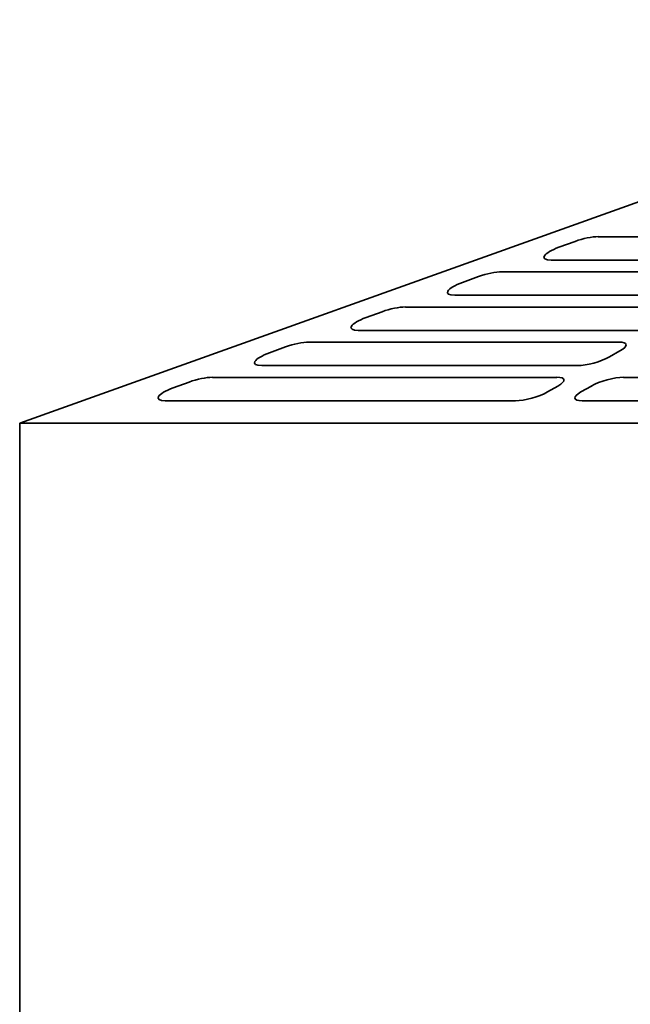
# Model space of a CAD drawing. Header units: millimetres. Extents: x 202 to 638, y 164 to 430.
# Tile 2 of 9: x 208 to 286, y 298 to 423. Entities that reach past the tile are written whole.
import ezdxf

# ---------------------------------------------------------------- set-up
doc = ezdxf.new("R2010")
doc.units = ezdxf.units.MM
doc.header["$LTSCALE"] = 2
doc.layers.add('Krawędzie widoczne(ISO)', color=7, linetype='Continuous', lineweight=35, true_color=0x262659)

msp = doc.modelspace()

# ---------------------------------------------------------------- linework, layer by layer
at = {"layer": 'Krawędzie widoczne(ISO)'}
for p, q in [((208, 371.6), (351.29, 422.9)), ((276.51, 393.97), (278.55, 394.72)), ((281.5, 395.32), (307.72, 395.32)), ((302.47, 392.34), (275.52, 392.34)), ((269.25, 390.85), (299.85, 390.85)), ((264.25, 389.5), (266.3, 390.25)), ((294.59, 387.87), (263.27, 387.87)), ((252, 385.03), (254.04, 385.78)), ((256.99, 386.38), (291.97, 386.38)), ((286.72, 383.4), (251.01, 383.4)), ((244.73, 381.91), (284.09, 381.91)), ((239.74, 380.56), (241.78, 381.31)), ((284.25, 380.8), (282.94, 380.05)), ((278.85, 378.93), (238.75, 378.93)), ((227.48, 376.09), (229.53, 376.84)), ((232.48, 377.44), (276.22, 377.44)), ((284.71, 377.44), (328.45, 377.44)), ((276.37, 376.33), (275.06, 375.58)), ((279.3, 375.58), (280.62, 376.33)), ((270.97, 374.46), (226.5, 374.46)), ((323.93, 374.46), (279.46, 374.46)), ((208, 240.1), (208, 371.6)), ((332.19, 371.6), (208, 371.6))]:
    msp.add_line(p, q, dxfattribs=at)
for centre, major_axis, start_param, end_param in [((279.53, 394.21), (2.89, 0.82), 0.748086, 1.842206), ((277.49, 393.46), (-2.89, -0.82), 4.983799, 7.031271), ((267.28, 389.74), (2.89, 0.82), 0.748086, 1.842206), ((265.23, 388.99), (-2.89, -0.82), 4.983799, 7.031271), ((255.02, 385.27), (2.89, 0.82), 0.748086, 1.842206), ((252.98, 384.52), (-2.89, -0.82), 4.983799, 7.031271), ((242.76, 380.8), (2.89, 0.82), 0.748086, 1.842206), ((282.13, 380.8), (2.89, 0.82), 5.460475, 7.031271), ((240.72, 380.05), (-2.89, -0.82), 4.983799, 7.031271), ((280.81, 380.05), (-2.89, -0.82), 0.748086, 2.318882), ((230.51, 376.33), (2.89, 0.82), 0.748086, 1.842206), ((274.25, 376.33), (2.89, 0.82), 5.460475, 7.031271), ((282.74, 376.33), (2.89, 0.82), 0.748086, 2.318882), ((228.47, 375.58), (-2.89, -0.82), 4.983799, 7.031271), ((272.94, 375.58), (-2.89, -0.82), 0.748086, 2.318882), ((281.42, 375.58), (-2.89, -0.82), 5.460475, 7.031271)]:
    msp.add_ellipse(centre, major_axis=major_axis, ratio=0.263396, start_param=start_param, end_param=end_param, dxfattribs=at)

doc.saveas('drawing.dxf')
